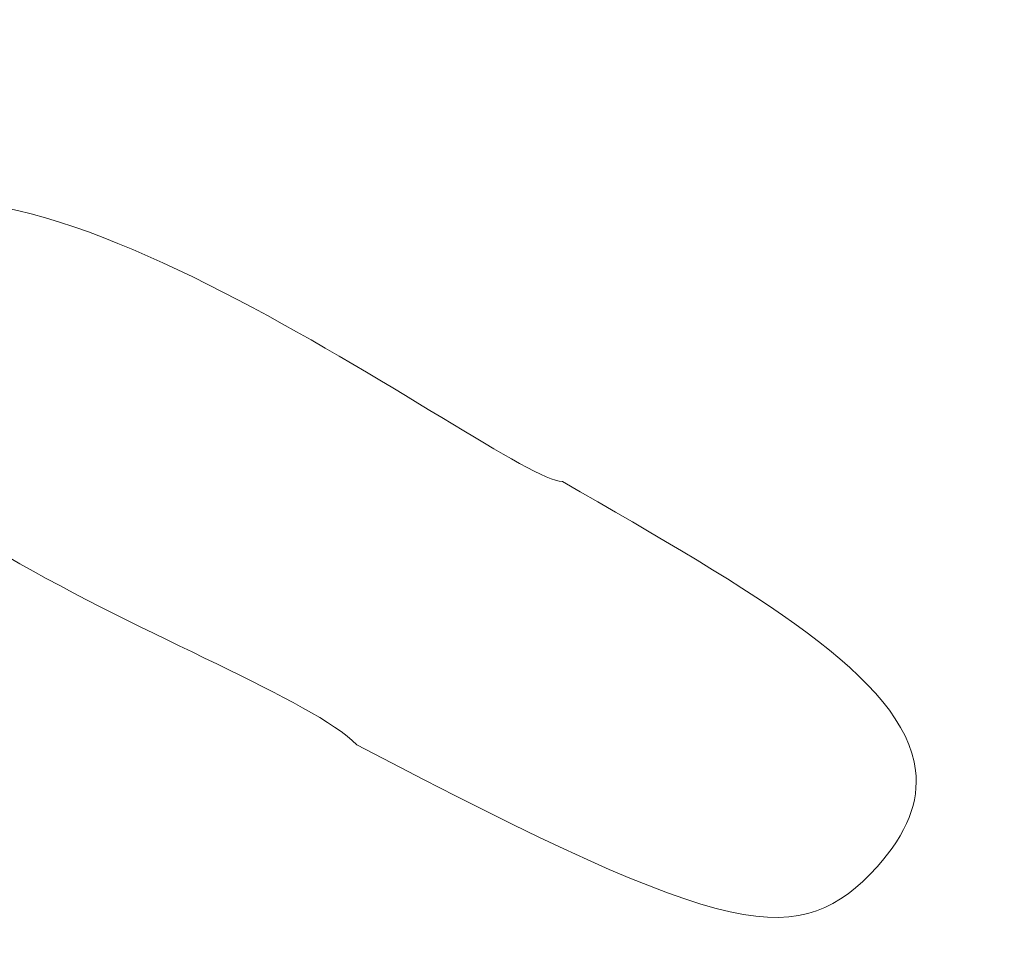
# Model space of a CAD drawing. Header units: inches. Extents: x 202 to 1270, y 26 to 841.
# Tile 188 of 231: x 250 to 266, y 740 to 756. Entities that reach past the tile are written whole.
import ezdxf

# ---------------------------------------------------------------- set-up
doc = ezdxf.new("R2010")
doc.units = ezdxf.units.IN
doc.header["$MEASUREMENT"] = 0
doc.layers.add('Layer 1', color=7, linetype='Continuous')

msp = doc.modelspace()

# ---------------------------------------------------------------- linework, layer by layer
at = {"layer": 'Layer 1', "lineweight": 0}
for points, knots in [([(280.809, 777.295), (280.809, 777.295), (279.118, 777.714), (279.118, 777.714), (274.414, 778.78), (269.401, 779.332), (264.659, 779.083), (264.659, 779.083), (264.119, 779.039), (264.119, 779.039), (264.119, 779.039), (264.127, 778.911), (264.127, 778.911), (265.022, 768.921), (273.889, 751.818), (279.202, 749.662), (280.043, 749.767), (280.779, 750.713), (284.985, 752.395), (288.455, 753.867), (290.558, 753.972), (290.873, 754.183), (292.371, 755.993), (287.642, 768.034), (281.176, 776.814), (281.176, 776.814), (280.809, 777.295), (280.809, 777.295)], [0, 0, 0, 0, 1, 1, 1, 2, 2, 2, 3, 3, 3, 4, 4, 4, 5, 5, 5, 6, 6, 6, 7, 7, 7, 8, 8, 8, 9, 9, 9, 9]), ([(264.901, 743.353), (264.962, 742.847), (264.771, 742.328), (264.272, 741.776), (263.01, 740.409), (261.959, 740.514), (255.755, 743.774), (254.283, 745.246), (244.821, 747.874), (247.134, 751.764), (249.237, 755.129), (258.174, 748.084), (259.12, 748.084), (262.274, 746.271), (264.719, 744.871), (264.901, 743.353)], [0, 0, 0, 0, 1, 1, 1, 2, 2, 2, 3, 3, 3, 4, 4, 4, 5, 5, 5, 5])]:
    msp.add_open_spline(points, degree=3, knots=knots, dxfattribs=at)

doc.saveas('drawing.dxf')
